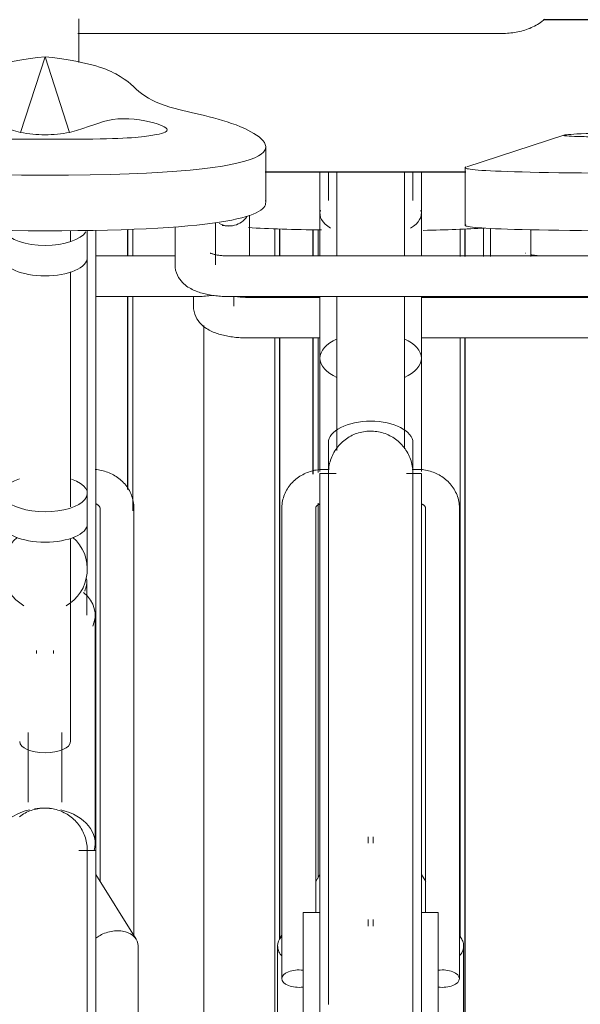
# Model space of a CAD drawing. Extents: x 50445 to 145605, y -10968 to 41989.
# Tile 197 of 256: x 95291 to 95622, y -1215 to -633. Entities that reach past the tile are written whole.
import ezdxf

# ---------------------------------------------------------------- set-up
doc = ezdxf.new("R2010")
doc.units = 0
doc.header["$LTSCALE"] = 414.30304
doc.header["$MEASUREMENT"] = 0
doc.linetypes.add('gestippeld_2_', pattern=[6.35, 3.175, -3.175])
doc.linetypes.add('hartlijn-fijn', pattern=[6, 4, -1, 0, -1])
for name, color, linetype, lineweight in [('A-EQPM', 6, 'CONTINUOUS', 18), ('S-BEAM', 4, 'CONTINUOUS', 18), ('S-COLS', 6, 'CONTINUOUS', 18), ('S-COLS-HIDN', 5, 'gestippeld_2_', 18)]:
    doc.layers.add(name, color=color, linetype=linetype, lineweight=lineweight)

# ---------------------------------------------------------------- blocks, each defined once
blk = doc.blocks.new('97_KA_gestapelde fietsenstalling 8 fietsen 1600x1900 - Type-V117-plotview doorsnede C C  -  1 op 100')
at = {"layer": 'S-COLS', "lineweight": 25}
for p, q in [((14175, -1424.04), (14175, -1439.97)), ((14265, -1439.87), (14265, -1423.81)), ((14175, -1463.69), (14175, -1577.87)), ((14265, -1843.92), (14265, -1488.08))]:
    blk.add_line(p, q, dxfattribs=at)
at = {"layer": 'S-COLS', "linetype": 'hartlijn-fijn'}
blk.add_line((14220, -1480.86), (14220, -2074), dxfattribs=at)
at = {"layer": 'S-COLS-HIDN'}
for p, q in [((14178, -1439.97), (14178, -1423.9)), ((14262, -1423.66), (14262, -1439.87)), ((14178, -1590.61), (14178, -1463.7)), ((14262, -1488.08), (14262, -2074))]:
    blk.add_line(p, q, dxfattribs=at)
blk = doc.blocks.new('97_KA_gestapelde fietsenstalling 8 fietsen 1600x1900 - Type-V118-plotview doorsnede C C  -  1 op 100')
at = {"layer": 'A-EQPM'}
for p, q in [((14385.41, -1423.22), (14385.41, -1440.02)), ((14213.9, -1463.74), (14213.9, -1469.43)), ((14237.9, -1469.43), (14237.9, -1463.61)), ((14288.73, -1464.27), (14245.9, -1464.27)), ((14480.03, -1464.27), (14348.73, -1464.27)), ((14245.9, -1488.27), (14288.73, -1488.27)), ((14348.73, -1488.27), (14485.07, -1488.27))]:
    blk.add_line(p, q, dxfattribs=at)
at = {"layer": 'A-EQPM', "flags": 128}
for points in [[(14239.37, -1463.78), (14239.91, -1463.86), (14240.47, -1463.94), (14241.05, -1464.01), (14241.64, -1464.07), (14242.24, -1464.12), (14242.85, -1464.17), (14243.47, -1464.2), (14244.09, -1464.23), (14244.72, -1464.25), (14245.36, -1464.26), (14245.9, -1464.27)], [(14213.9, -1469.43), (14214, -1471.09), (14214.28, -1472.71), (14214.72, -1474.24), (14215.3, -1475.64), (14215.97, -1476.9), (14216.71, -1478.04), (14217.49, -1479.04), (14218.3, -1479.93), (14219.11, -1480.72), (14219.93, -1481.42), (14220.75, -1482.05), (14221.57, -1482.61), (14222.39, -1483.13), (14223.21, -1483.59), (14224.03, -1484.02), (14224.85, -1484.42), (14225.67, -1484.78), (14226.5, -1485.12), (14227.34, -1485.43), (14228.18, -1485.72), (14229.03, -1485.99), (14229.89, -1486.25), (14230.76, -1486.48), (14231.63, -1486.7), (14232.52, -1486.9), (14233.41, -1487.09), (14234.31, -1487.26), (14235.22, -1487.42), (14236.14, -1487.57), (14237.07, -1487.7), (14238, -1487.81), (14238.94, -1487.92), (14239.89, -1488.01), (14240.84, -1488.08), (14241.79, -1488.15), (14242.75, -1488.2), (14243.71, -1488.23), (14244.67, -1488.26), (14245.64, -1488.27), (14245.9, -1488.27)]]:
    blk.add_lwpolyline(points, dxfattribs=at)
at = {"layer": 'S-COLS', "lineweight": 25}
for p, q in [((14284.6, -1424.44), (14284.6, -1439.9)), ((14374.6, -1440.01), (14374.6, -1423.7)), ((14284.6, -1488.08), (14284.6, -1568.93)), ((14374.6, -1947.88), (14374.6, -1488.08))]:
    blk.add_line(p, q, dxfattribs=at)
at = {"layer": 'S-COLS-HIDN'}
for p, q in [((14287.6, -1439.9), (14287.6, -1424.48)), ((14371.6, -1423.85), (14371.6, -1440.01)), ((14287.6, -1567.78), (14287.6, -1488.08)), ((14371.6, -1488.08), (14371.6, -1842.59)), ((14287.6, -1807.81), (14287.6, -1586.04))]:
    blk.add_line(p, q, dxfattribs=at)
blk = doc.blocks.new('97_KA_gestapelde fietsenstalling 16 fietsen 1600x2900 - Type-V122-plotview doorsnede C C  -  1 op 100')
at = {"layer": 'A-EQPM'}
for p, q in [((14145.59, -1308.15), (14396.18, -1308.15)), ((14126.18, -1321.87), (14111.71, -1366.65)), ((14140.65, -1366.65), (14126.18, -1321.87)), ((14432.96, -1368.36), (14375.58, -1386.97)), ((14113.08, -1370.74), (14139.28, -1370.74)), ((14256.67, -1408.22), (14256.67, -1375.25)), ((14288.73, -1389.8), (14288.73, -1439.9)), ((14293.73, -1389.8), (14293.73, -1407.04)), ((14298.73, -1389.8), (14298.73, -1439.91)), ((14338.73, -1439.96), (14338.73, -1389.8)), ((14343.73, -1407.04), (14343.73, -1389.8)), ((14348.73, -1439.98), (14348.73, -1389.8)), ((14374.54, -1387.56), (14374.54, -1421.64)), ((14288.73, -1414.66), (14288.73, -1439.9)), ((14348.73, -1439.98), (14348.73, -1414.66)), ((14227.03, -1444.95), (14227.03, -1420.14)), ((14247.08, -1439.85), (14247.08, -1415.54)), ((14141.18, -1431.2), (14141.18, -1424.7)), ((14151.18, -1440.69), (14151.18, -1424.57)), ((14156.18, -1452.27), (14156.18, -1424.5)), ((14156.18, -1791.44), (14156.18, -1424.5)), ((14203.03, -1422.64), (14203.03, -1444.95)), ((14389.53, -1423.49), (14389.53, -1440.03)), ((14413.53, -1440.06), (14413.53, -1424.26)), ((14410.35, -1438.06), (14410.43, -1438.1)), ((14151.18, -1580.25), (14151.18, -1440.69)), ((14203.09, -1439.79), (14156.18, -1439.79)), ((14490.03, -1439.79), (14235.03, -1439.79)), ((14141.18, -1588.13), (14141.18, -1449.26)), ((14156.18, -1463.79), (14215.08, -1463.79)), ((14235.03, -1463.79), (14480.03, -1463.79)), ((14288.73, -1463.61), (14288.73, -1500.29)), ((14298.73, -1463.61), (14298.73, -1554.9)), ((14338.73, -1553.87), (14338.73, -1463.61)), ((14348.73, -1500.29), (14348.73, -1463.61)), ((14288.73, -1500.29), (14288.73, -1567.32)), ((14348.73, -1567.32), (14348.73, -1500.29)), ((14293.73, -1550.29), (14293.73, -1567.49)), ((14343.73, -1567.49), (14343.73, -1550.29)), ((14294.14, -1566.01), (14291.23, -1566.01)), ((14346.23, -1566.01), (14343.31, -1566.01)), ((14298.33, -1568.39), (14288.73, -1568.39)), ((14288.73, -1809.82), (14288.73, -1568.41)), ((14348.73, -1568.39), (14339.91, -1568.39)), ((14348.73, -1568.41), (14348.73, -1809.82)), ((14151.18, -1598.26), (14151.18, -1580.25)), ((14158.68, -1588.87), (14158.68, -1810)), ((14178.68, -1841.94), (14178.68, -1588.87)), ((14266.23, -1588.87), (14266.23, -1867.32)), ((14286.23, -1828.26), (14286.23, -1588.87)), ((14351.23, -1588.87), (14351.23, -1828.46)), ((14371.23, -1867.32), (14371.23, -1588.87)), ((14151.18, -1625.06), (14151.18, -1598.26)), ((14141.18, -1727.1), (14141.18, -1606.83)), ((14150.83, -1652.32), (14150.83, -1632.63)), ((14155.83, -1787.35), (14155.83, -1652.32)), ((14121.18, -1673.24), (14121.18, -1674.99)), ((14131.18, -1674.99), (14131.18, -1673.24)), ((14116.18, -1721.65), (14116.18, -1762.88)), ((14136.18, -1762.88), (14136.18, -1721.65)), ((14317.23, -1783.5), (14317.23, -1787.08)), ((14320.23, -1787.08), (14320.23, -1783.5)), ((14156.18, -1791.42), (14146.13, -1791.42)), ((14156.18, -1791.44), (14156.18, -2159.6)), ((14343.73, -1791.68), (14343.73, -1791.42)), ((14180.04, -1843.87), (14156.18, -1805.76)), ((14288.73, -1805.76), (14286.23, -1809.76)), ((14288.73, -2091), (14288.73, -1809.82)), ((14351.3, -1809.87), (14348.73, -1805.76)), ((14348.73, -1809.82), (14348.73, -1948.23)), ((14288.73, -1828.19), (14278.73, -1828.19)), ((14278.73, -1863.84), (14278.73, -1828.19)), ((14358.73, -1828.19), (14348.73, -1828.19)), ((14358.73, -1828.19), (14358.73, -1863.84)), ((14317.23, -1832.4), (14317.23, -1836.27)), ((14320.23, -1836.27), (14320.23, -1832.4)), ((14266.26, -1841.64), (14264.87, -1843.87)), ((14372.59, -1843.87), (14371.23, -1841.69)), ((14181.18, -2089.65), (14181.18, -1847.82)), ((14263.73, -1847.82), (14263.73, -2020.5)), ((14373.73, -1947.88), (14373.73, -1847.82)), ((14278.73, -1918.13), (14278.73, -1863.84)), ((14358.73, -1863.84), (14358.73, -1918.13))]:
    blk.add_line(p, q, dxfattribs=at)
at = {"layer": 'A-EQPM', "flags": 128}
for points in [[(14421.69, -1299.62), (14420.87, -1300.35), (14420.03, -1301.02), (14419.18, -1301.66), (14418.31, -1302.25), (14417.42, -1302.81), (14416.52, -1303.33), (14415.61, -1303.82), (14414.68, -1304.28), (14413.74, -1304.71), (14412.79, -1305.11), (14411.82, -1305.48), (14410.85, -1305.83), (14409.87, -1306.15), (14408.88, -1306.44), (14407.87, -1306.71), (14406.87, -1306.96), (14405.85, -1307.18), (14404.82, -1307.38), (14403.79, -1307.56), (14402.76, -1307.71), (14401.72, -1307.84), (14400.67, -1307.94), (14399.62, -1308.03), (14398.57, -1308.09), (14397.52, -1308.13), (14396.46, -1308.15), (14396.18, -1308.15)], [(14146.18, -1325.34), (14146.18, -1324.19), (14146.18, -1323.03), (14146.18, -1321.87), (14146.18, -1320.71), (14146.18, -1319.55), (14146.18, -1318.4), (14146.18, -1317.25), (14146.18, -1316.11), (14146.18, -1314.98), (14146.18, -1313.86), (14146.18, -1312.75), (14146.18, -1311.66), (14146.18, -1310.58), (14146.18, -1309.53), (14146.18, -1308.49), (14146.18, -1307.47), (14146.18, -1306.48), (14146.18, -1305.51), (14146.18, -1304.56), (14146.18, -1303.65), (14146.18, -1302.76), (14146.18, -1301.91), (14146.18, -1301.08), (14146.18, -1300.29), (14146.18, -1299.54)], [(14223.82, -1438.04), (14223.85, -1438.06), (14223.93, -1438.1), (14224.06, -1438.16), (14224.23, -1438.23), (14224.45, -1438.32), (14224.71, -1438.41), (14225.01, -1438.51), (14225.34, -1438.61), (14225.71, -1438.72), (14226.11, -1438.82), (14226.54, -1438.92), (14226.99, -1439.03), (14227.47, -1439.12), (14227.98, -1439.22), (14228.5, -1439.3), (14229.04, -1439.38), (14229.6, -1439.46), (14230.18, -1439.53), (14230.77, -1439.59), (14231.37, -1439.64), (14231.98, -1439.69), (14232.6, -1439.72), (14233.23, -1439.75), (14233.86, -1439.77), (14234.49, -1439.79), (14235.03, -1439.79)], [(14413.49, -1439.03), (14413.97, -1439.12), (14414.48, -1439.22), (14415, -1439.3), (14415.54, -1439.38), (14416.1, -1439.46), (14416.68, -1439.53), (14417.27, -1439.59), (14417.87, -1439.64), (14418.48, -1439.69), (14419.1, -1439.72), (14419.73, -1439.75), (14420.36, -1439.77), (14420.99, -1439.79), (14421.53, -1439.79)], [(14203.03, -1444.95), (14203.13, -1446.62), (14203.41, -1448.23), (14203.86, -1449.76), (14204.43, -1451.16), (14205.11, -1452.43), (14205.85, -1453.56), (14206.63, -1454.56), (14207.43, -1455.45), (14208.24, -1456.24), (14209.06, -1456.94), (14209.88, -1457.57), (14210.7, -1458.14), (14211.52, -1458.65), (14212.34, -1459.12), (14213.16, -1459.54), (14213.98, -1459.94), (14214.81, -1460.3), (14215.64, -1460.64), (14216.47, -1460.95), (14217.31, -1461.24), (14218.16, -1461.51), (14219.02, -1461.77), (14219.89, -1462), (14220.77, -1462.22), (14221.65, -1462.42), (14222.54, -1462.61), (14223.45, -1462.79), (14224.36, -1462.94), (14225.28, -1463.09), (14226.2, -1463.22), (14227.14, -1463.34), (14228.08, -1463.44), (14229.02, -1463.53), (14229.97, -1463.61), (14230.93, -1463.67), (14231.88, -1463.72), (14232.84, -1463.75), (14233.81, -1463.78), (14234.77, -1463.79), (14235.03, -1463.79)], [(14224.83, -1463.09), (14223.91, -1463.22), (14222.97, -1463.34), (14222.03, -1463.44), (14221.09, -1463.53), (14220.14, -1463.61), (14219.18, -1463.67), (14218.23, -1463.72), (14217.26, -1463.75), (14216.3, -1463.78), (14215.34, -1463.79), (14215.08, -1463.79)], [(14419.34, -1463.75), (14420.31, -1463.78), (14421.27, -1463.79), (14421.53, -1463.79)], [(14293.73, -1568.39), (14293.75, -1567.39), (14293.81, -1566.39), (14293.91, -1565.39), (14294.05, -1564.4), (14294.23, -1563.42), (14294.45, -1562.44), (14294.7, -1561.48), (14295, -1560.52), (14295.33, -1559.58), (14295.7, -1558.65), (14296.11, -1557.74), (14296.56, -1556.84), (14297.03, -1555.96), (14297.55, -1555.11), (14298.1, -1554.27), (14298.68, -1553.46), (14299.29, -1552.67), (14299.94, -1551.9), (14300.61, -1551.16), (14301.31, -1550.45), (14302.04, -1549.77), (14302.8, -1549.12), (14303.58, -1548.5), (14304.39, -1547.91), (14305.22, -1547.35), (14306.07, -1546.83), (14306.95, -1546.34), (14307.84, -1545.88), (14308.75, -1545.47), (14309.67, -1545.09), (14310.61, -1544.74), (14311.56, -1544.44), (14312.53, -1544.17), (14313.5, -1543.94), (14314.48, -1543.75), (14315.47, -1543.6), (14316.46, -1543.49), (14317.46, -1543.42), (14318.46, -1543.39), (14319.46, -1543.4), (14320.46, -1543.45), (14321.46, -1543.54), (14322.45, -1543.66), (14323.43, -1543.83), (14324.41, -1544.04), (14325.38, -1544.29), (14326.34, -1544.57), (14327.28, -1544.9), (14328.22, -1545.26), (14329.13, -1545.65), (14330.03, -1546.09), (14330.92, -1546.56), (14331.78, -1547.06), (14332.62, -1547.6), (14333.44, -1548.17), (14334.24, -1548.78), (14335.01, -1549.41), (14335.76, -1550.08), (14336.48, -1550.78), (14337.17, -1551.5), (14337.83, -1552.25), (14338.46, -1553.03), (14339.05, -1553.83), (14339.62, -1554.65), (14340.15, -1555.5), (14340.65, -1556.37), (14341.11, -1557.25), (14341.54, -1558.16), (14341.93, -1559.08), (14342.29, -1560.01), (14342.6, -1560.96), (14342.88, -1561.92), (14343.12, -1562.89), (14343.32, -1563.87), (14343.48, -1564.86), (14343.6, -1565.85), (14343.68, -1566.85), (14343.72, -1567.85), (14343.73, -1568.39)], [(14178.68, -1588.87), (14178.66, -1587.88), (14178.59, -1586.91), (14178.47, -1585.93), (14178.32, -1584.97), (14178.11, -1584.01), (14177.87, -1583.06), (14177.58, -1582.13), (14177.25, -1581.21), (14176.87, -1580.32), (14176.46, -1579.43), (14176.02, -1578.57), (14175.53, -1577.74), (14175.01, -1576.92), (14174.46, -1576.13), (14173.88, -1575.37), (14173.26, -1574.63), (14172.62, -1573.92), (14171.95, -1573.24), (14171.25, -1572.58), (14170.53, -1571.96), (14169.78, -1571.36), (14169.02, -1570.8), (14168.23, -1570.26), (14167.43, -1569.76), (14166.61, -1569.29), (14165.77, -1568.84), (14164.91, -1568.43), (14164.05, -1568.06), (14163.17, -1567.71), (14162.28, -1567.39), (14161.38, -1567.11), (14160.47, -1566.86), (14159.55, -1566.64), (14158.62, -1566.46), (14157.69, -1566.3), (14156.76, -1566.18), (14155.82, -1566.09)], [(14291.23, -1566.01), (14290.29, -1566.02), (14289.35, -1566.07), (14288.41, -1566.15), (14287.47, -1566.27), (14286.54, -1566.41), (14285.61, -1566.59), (14284.69, -1566.8), (14283.78, -1567.04), (14282.88, -1567.31), (14281.98, -1567.62), (14281.1, -1567.96), (14280.23, -1568.33), (14279.37, -1568.73), (14278.53, -1569.16), (14277.7, -1569.63), (14276.89, -1570.12), (14276.1, -1570.65), (14275.33, -1571.21), (14274.58, -1571.79), (14273.85, -1572.41), (14273.15, -1573.06), (14272.47, -1573.73), (14271.82, -1574.43), (14271.2, -1575.17), (14270.6, -1575.92), (14270.04, -1576.71), (14269.52, -1577.51), (14269.02, -1578.35), (14268.56, -1579.2), (14268.14, -1580.08), (14267.76, -1580.97), (14267.42, -1581.88), (14267.12, -1582.81), (14266.86, -1583.75), (14266.65, -1584.71), (14266.47, -1585.67), (14266.35, -1586.64), (14266.27, -1587.62), (14266.23, -1588.6), (14266.23, -1588.87)], [(14371.23, -1588.87), (14371.21, -1587.88), (14371.14, -1586.91), (14371.03, -1585.93), (14370.87, -1584.97), (14370.66, -1584.01), (14370.42, -1583.06), (14370.13, -1582.13), (14369.8, -1581.21), (14369.42, -1580.32), (14369.01, -1579.43), (14368.57, -1578.57), (14368.08, -1577.74), (14367.56, -1576.92), (14367.01, -1576.13), (14366.43, -1575.37), (14365.81, -1574.63), (14365.17, -1573.92), (14364.5, -1573.24), (14363.8, -1572.58), (14363.08, -1571.96), (14362.33, -1571.36), (14361.57, -1570.8), (14360.78, -1570.26), (14359.98, -1569.76), (14359.16, -1569.29), (14358.32, -1568.84), (14357.46, -1568.43), (14356.6, -1568.06), (14355.72, -1567.71), (14354.83, -1567.39), (14353.93, -1567.11), (14353.02, -1566.86), (14352.1, -1566.64), (14351.17, -1566.46), (14350.24, -1566.3), (14349.31, -1566.18), (14348.37, -1566.09), (14347.43, -1566.03), (14346.48, -1566.01), (14346.23, -1566.01)], [(14151.18, -1568.94), (14151.18, -1568.45), (14151.18, -1568.39)], [(14293.73, -1575.75), (14293.73, -1573.32), (14293.73, -1571.38), (14293.73, -1569.92), (14293.73, -1568.94), (14293.73, -1568.45), (14293.73, -1568.39)], [(14293.73, -1568.39), (14293.73, -1568.63), (14293.73, -1569.36), (14293.73, -1570.58), (14293.73, -1572.28), (14293.73, -1574.46), (14293.73, -1577.12), (14293.73, -1580.26), (14293.73, -1583.86), (14293.73, -1587.93), (14293.73, -1592.45), (14293.73, -1597.42), (14293.73, -1602.83), (14293.73, -1608.68), (14293.73, -1614.94), (14293.73, -1621.63), (14293.73, -1628.71), (14293.73, -1636.18), (14293.73, -1644.04), (14293.73, -1652.26), (14293.73, -1660.83), (14293.73, -1669.75), (14293.73, -1678.99), (14293.73, -1688.54), (14293.73, -1698.38), (14293.73, -1708.51), (14293.73, -1718.89), (14293.73, -1729.53), (14293.73, -1740.39), (14293.73, -1751.47), (14293.73, -1762.74), (14293.73, -1774.19), (14293.73, -1785.8), (14293.73, -1797.55), (14293.73, -1809.42), (14293.73, -1809.82)], [(14343.73, -1809.82), (14343.73, -1797.95), (14343.73, -1786.2), (14343.73, -1774.59), (14343.73, -1763.13), (14343.73, -1751.85), (14343.73, -1740.77), (14343.73, -1729.89), (14343.73, -1719.25), (14343.73, -1708.85), (14343.73, -1698.72), (14343.73, -1688.86), (14343.73, -1679.3), (14343.73, -1670.05), (14343.73, -1661.13), (14343.73, -1652.54), (14343.73, -1644.31), (14343.73, -1636.44), (14343.73, -1628.96), (14343.73, -1621.86), (14343.73, -1615.16), (14343.73, -1608.88), (14343.73, -1603.02), (14343.73, -1597.6), (14343.73, -1592.61), (14343.73, -1588.07), (14343.73, -1583.99), (14343.73, -1580.37), (14343.73, -1577.22), (14343.73, -1574.55), (14343.73, -1572.35), (14343.73, -1570.63), (14343.73, -1569.39), (14343.73, -1568.65), (14343.73, -1568.39)], [(14343.73, -1568.39), (14343.73, -1568.63), (14343.73, -1569.36), (14343.73, -1570.58), (14343.73, -1572.28), (14343.73, -1574.46)], [(14156.11, -1586.42), (14156.33, -1586.51), (14156.53, -1586.59), (14156.73, -1586.68), (14156.91, -1586.78), (14157.09, -1586.88), (14157.26, -1586.98), (14157.41, -1587.09), (14157.56, -1587.19), (14157.7, -1587.3), (14157.82, -1587.4), (14157.94, -1587.51), (14158.04, -1587.61), (14158.14, -1587.72), (14158.22, -1587.82), (14158.3, -1587.91), (14158.36, -1588.01), (14158.42, -1588.1), (14158.47, -1588.18), (14158.52, -1588.26), (14158.55, -1588.34), (14158.58, -1588.41), (14158.61, -1588.48), (14158.63, -1588.54), (14158.65, -1588.6), (14158.66, -1588.65), (14158.67, -1588.71), (14158.67, -1588.76), (14158.68, -1588.8), (14158.68, -1588.85), (14158.68, -1588.87)], [(14286.23, -1588.87), (14286.23, -1588.82), (14286.23, -1588.77), (14286.24, -1588.72), (14286.25, -1588.67), (14286.26, -1588.61), (14286.28, -1588.55), (14286.3, -1588.49), (14286.32, -1588.43), (14286.35, -1588.36), (14286.38, -1588.28), (14286.42, -1588.2), (14286.47, -1588.12), (14286.53, -1588.03), (14286.59, -1587.94), (14286.67, -1587.84), (14286.75, -1587.74), (14286.84, -1587.64), (14286.94, -1587.54), (14287.06, -1587.43), (14287.18, -1587.33), (14287.31, -1587.22), (14287.45, -1587.11), (14287.61, -1587.01), (14287.77, -1586.91), (14287.95, -1586.81), (14288.13, -1586.71), (14288.33, -1586.62), (14288.53, -1586.53), (14288.74, -1586.45)], [(14348.88, -1586.51), (14349.08, -1586.59), (14349.28, -1586.68), (14349.46, -1586.78), (14349.64, -1586.88), (14349.81, -1586.98), (14349.97, -1587.09), (14350.11, -1587.19), (14350.25, -1587.3), (14350.37, -1587.4), (14350.49, -1587.51), (14350.59, -1587.61), (14350.69, -1587.72), (14350.77, -1587.82), (14350.85, -1587.91), (14350.92, -1588.01), (14350.97, -1588.1), (14351.02, -1588.18), (14351.07, -1588.26), (14351.1, -1588.34), (14351.13, -1588.41), (14351.16, -1588.48), (14351.18, -1588.54), (14351.2, -1588.6), (14351.21, -1588.65), (14351.22, -1588.71), (14351.22, -1588.76), (14351.23, -1588.8), (14351.23, -1588.85), (14351.23, -1588.87)], [(14111.03, -1771.53), (14111.84, -1770.94), (14112.67, -1770.38), (14113.52, -1769.86), (14114.4, -1769.37), (14115.29, -1768.91), (14116.2, -1768.5), (14117.12, -1768.12), (14118.06, -1767.77), (14119.01, -1767.47), (14119.98, -1767.2), (14120.95, -1766.97), (14121.93, -1766.78), (14122.92, -1766.63), (14123.91, -1766.52), (14124.91, -1766.45), (14125.91, -1766.42), (14126.91, -1766.43), (14127.91, -1766.48), (14128.9, -1766.57), (14129.9, -1766.69), (14130.88, -1766.86), (14131.86, -1767.07), (14132.83, -1767.32), (14133.79, -1767.6), (14134.73, -1767.93), (14135.67, -1768.29), (14136.58, -1768.68), (14137.48, -1769.12), (14138.37, -1769.59), (14139.23, -1770.09), (14140.07, -1770.63), (14140.89, -1771.2), (14141.69, -1771.81), (14142.46, -1772.44), (14143.21, -1773.11), (14143.92, -1773.81), (14144.61, -1774.53), (14145.27, -1775.28), (14145.9, -1776.06), (14146.5, -1776.86), (14147.07, -1777.68), (14147.6, -1778.53), (14148.1, -1779.4), (14148.56, -1780.28), (14148.99, -1781.19), (14149.38, -1782.11), (14149.74, -1783.04), (14150.05, -1783.99), (14150.33, -1784.95), (14150.57, -1785.92), (14150.77, -1786.9), (14150.93, -1787.89), (14151.05, -1788.88), (14151.13, -1789.88), (14151.17, -1790.88), (14151.18, -1791.42)], [(14151.18, -1888.33), (14151.18, -1879.58), (14151.18, -1871.18), (14151.18, -1863.14), (14151.18, -1855.47), (14151.18, -1848.19), (14151.18, -1841.3), (14151.18, -1834.83), (14151.18, -1828.77), (14151.18, -1823.13), (14151.18, -1817.94), (14151.18, -1813.19), (14151.18, -1808.89), (14151.18, -1805.05), (14151.18, -1801.68), (14151.18, -1798.78), (14151.18, -1796.35), (14151.18, -1794.41), (14151.18, -1792.95), (14151.18, -1791.97), (14151.18, -1791.48), (14151.18, -1791.42)], [(14151.18, -1791.42), (14151.18, -1791.66), (14151.18, -1792.39), (14151.18, -1793.61), (14151.18, -1795.31), (14151.18, -1797.49)], [(14293.73, -1809.82), (14293.73, -1821.79), (14293.73, -1833.85), (14293.73, -1845.97), (14293.73, -1858.13), (14293.73, -1870.32), (14293.73, -1882.51)], [(14343.73, -1947.88), (14343.73, -1936.97), (14343.73, -1925), (14343.73, -1912.95), (14343.73, -1900.83), (14343.73, -1888.67), (14343.73, -1876.48), (14343.73, -1864.29), (14343.73, -1852.12), (14343.73, -1839.97), (14343.73, -1827.88), (14343.73, -1815.87), (14343.73, -1809.82)]]:
    blk.add_lwpolyline(points, dxfattribs=at)
at = {"layer": 'A-EQPM'}
for start, end in [(131.19839, 240), (300, 48.80161)]:
    blk.add_arc((14126.18, -1625.06), 25, start, end, dxfattribs=at)
for centre, major_axis, ratio, start_param, end_param in [((14318.73, -1414.66), (30, 0), 0.469626, 3.001013, 3.804386), ((14318.73, -1414.66), (30, 0), 0.469626, 5.620392, 6.423765), ((14235.08, -1410.75), (12, 0), 0.939693, 4.18879, 5.759587), ((14126.18, -1422.68), (25, 0), 0.434214, 3.403392, 4.712389), ((14126.18, -1422.68), (25, 0), 0.434214, 4.712389, 6.021386), ((14126.18, -1440.69), (25, 0), 0.434214, 3.141593, 4.712389), ((14126.18, -1440.69), (-25, 0), 0.434214, 1.570796, 3.141593), ((14318.73, -1500.29), (30, 0), 0.510101, 2.295549, 3.984826), ((14318.73, -1500.29), (30, 0), 0.510101, 5.439952, 7.129229), ((14318.73, -1550.29), (25, 0), 0.510101, 1.570796, 3.141593), ((14318.73, -1550.29), (25, 0), 0.510101, 0, 1.570796), ((14126.18, -1580.25), (25, 0), 0.434214, 2.218676, 4.712389), ((14126.18, -1580.25), (25, 0), 0.434214, 4.712389, 7.173158), ((14126.18, -1598.26), (25, 0), 0.434214, 3.141593, 4.712389), ((14126.18, -1598.26), (25, 0), 0.434214, 4.712389, 6.283185), ((14126.18, -1632.63), (24.65, 0), 0.707107, 5.969026, 6.389584), ((14126.18, -1652.32), (29.65, 0), 0.707107, 5.969026, 6.975344), ((14126.18, -1727.1), (15, 0), 0.442871, 3.141593, 4.712389), ((14126.18, -1727.1), (15, 0), 0.442871, 4.712389, 6.283185), ((14126.18, -1787.35), (29.65, 0), 0.707107, 1.88426, 3.346959), ((14126.18, -1787.35), (29.65, 0), 0.707107, 1.570796, 1.784218), ((14126.18, -1787.35), (29.65, 0), 0.707107, 1.480164, 1.570796), ((14126.18, -1787.35), (29.65, 0), 0.707107, 6.084963, 7.531404), ((14276.23, -1867.32), (10, 0), 0.515038, 1.317918, 3.141593), ((14361.23, -1867.32), (10, 0), 0.515038, 0, 1.823675), ((14276.23, -1867.32), (10, 0), 0.515038, 3.141593, 4.965268), ((14361.23, -1867.32), (10, 0), 0.515038, 4.45951, 6.283185)]:
    blk.add_ellipse(centre, major_axis=major_axis, ratio=ratio, start_param=start_param, end_param=end_param, dxfattribs=at)
for points, knots in [([(14126.18, -1321.87), (14101.46, -1324.86), (14079.65, -1332.37), (14069.58, -1345.28), (14048.19, -1354.25), (13997.46, -1361.83), (13973.26, -1391.94), (14126.18, -1391.94)], [0, 0, 0, 0, 0.0939544, 0.1989454, 0.3222089, 0.5012721, 0.7724372, 0.7724372, 0.7724372, 0.7724372]), ([(14126.18, -1391.94), (13973.26, -1391.94), (13997.46, -1361.83), (14048.19, -1354.25), (14069.58, -1345.28), (14079.65, -1332.37), (14101.46, -1324.86), (14126.18, -1321.87)], [-0.7724372, -0.7724372, -0.7724372, -0.7724372, -0.5012721, -0.3222089, -0.1989454, -0.0939544, 0, 0, 0, 0]), ([(14126.18, -1391.94), (14279.1, -1391.94), (14254.9, -1361.83), (14204.16, -1354.25), (14182.78, -1345.28), (14172.71, -1332.37), (14150.9, -1324.86), (14126.18, -1321.87)], [0, 0, 0, 0, 0.2711651, 0.4502283, 0.5734918, 0.6784828, 0.7724372, 0.7724372, 0.7724372, 0.7724372]), ([(14126.18, -1321.87), (14150.9, -1324.86), (14172.71, -1332.37), (14182.78, -1345.28), (14204.16, -1354.25), (14254.9, -1361.83), (14279.1, -1391.94), (14126.18, -1391.94)], [-0.7724372, -0.7724372, -0.7724372, -0.7724372, -0.6784828, -0.5734918, -0.4502283, -0.2711651, 0, 0, 0, 0]), ([(14111.71, -1366.65), (14099.92, -1363.6), (14087.06, -1356.46), (14060.22, -1360.47), (14050.64, -1365.79), (14062.42, -1368.84), (14082.6, -1370.74), (14113.08, -1370.74)], [0, 0, 0, 0, 0.0854061, 0.1773603, 0.2542553, 0.3207509, 0.3957861, 0.3957861, 0.3957861, 0.3957861]), ([(14139.28, -1370.74), (14169.76, -1370.74), (14189.94, -1368.84), (14201.72, -1365.79), (14192.14, -1360.47), (14165.3, -1356.46), (14152.44, -1363.6), (14140.65, -1366.65)], [0, 0, 0, 0, 0.0750352, 0.1415308, 0.2184258, 0.31038, 0.3957861, 0.3957861, 0.3957861, 0.3957861]), ([(14490.57, -1368.73), (14478.77, -1368.11), (14465.91, -1366.67), (14439.08, -1367.48), (14429.49, -1368.56), (14441.27, -1369.17), (14461.45, -1369.56), (14491.93, -1369.56)], [0, 0, 0, 0, 0.0854061, 0.1773603, 0.2542553, 0.3207509, 0.3957861, 0.3957861, 0.3957861, 0.3957861]), ([(14181.18, -1847.82), (14181.18, -1845.94), (14179.78, -1842.38), (14174.99, -1839.63), (14170.11, -1838.88), (14166.18, -1839.08), (14162.25, -1840.02), (14158.83, -1841.53), (14156.91, -1842.81), (14156.13, -1843.44)], [0, 0, 0, 0, 0.1666667, 0.3333333, 0.4166667, 0.5, 0.5833333, 0.6666667, 0.7337282, 0.7337282, 0.7337282, 0.7337282]), ([(14266.26, -1854.18), (14266.08, -1853.96), (14265.21, -1852.84), (14264.08, -1850.7), (14263.73, -1848.77), (14263.73, -1847.82)], [0.8125751, 0.8125751, 0.8125751, 0.8125751, 0.8333333, 0.9166667, 1, 1, 1, 1])]:
    blk.add_open_spline(points, degree=3, knots=knots, dxfattribs=at)
for points in [[(14126.18, -1368.07), (14121.3, -1368.07), (14116.48, -1367.6), (14111.71, -1366.65)], [(14140.65, -1366.65), (14135.88, -1367.6), (14131.06, -1368.07), (14126.18, -1368.07)], [(14375.11, -1387.12), (14370.52, -1388.93), (14392.1, -1390.93), (14505.03, -1390.93)], [(14505.03, -1390.93), (14392.1, -1390.93), (14370.52, -1388.93), (14375.11, -1387.12)], [(14126.18, -1424.9), (14017.35, -1424.9), (13993.36, -1415.71), (13995.86, -1407.04)], [(14256.5, -1407.04), (14259, -1415.71), (14235.01, -1424.9), (14126.18, -1424.9)], [(14505.03, -1425.01), (14392.1, -1425.01), (14370.52, -1423.01), (14375.11, -1421.2)], [(14230.94, -1421.73), (14232.1, -1421.84), (14233.34, -1421.95), (14234.67, -1422.05)], [(14246.55, -1422.99), (14258.06, -1423.74), (14273.5, -1424.11), (14289.68, -1424.4)], [(14349.84, -1424.62), (14363.63, -1424.35), (14375.63, -1423.89), (14386.04, -1423.29)], [(14263.73, -1847.82), (14263.73, -1845.94), (14264.43, -1844.16), (14265.74, -1842.72)], [(14371.72, -1842.72), (14372.38, -1843.44), (14373.39, -1845.05), (14373.73, -1846.88), (14373.73, -1847.82)], [(14373.73, -1847.82), (14373.73, -1849.71), (14373.03, -1851.69), (14371.72, -1853.51)]]:
    blk.add_open_spline(points, degree=3, dxfattribs=at)
at = {"layer": 'S-BEAM', "lineweight": 25}
for p, q in [((14466.09, -1300), (14421.03, -1300)), ((14256.28, -1390), (14374.93, -1390))]:
    blk.add_line(p, q, dxfattribs=at)

msp = doc.modelspace()

# ---------------------------------------------------------------- block references
at = {"layer": 'A-EQPM'}
for name in ['97_KA_gestapelde fietsenstalling 16 fietsen 1600x2900 - Type-V122-plotview doorsnede C C  -  1 op 100', '97_KA_gestapelde fietsenstalling 8 fietsen 1600x1900 - Type-V117-plotview doorsnede C C  -  1 op 100', '97_KA_gestapelde fietsenstalling 8 fietsen 1600x1900 - Type-V118-plotview doorsnede C C  -  1 op 100']:
    msp.add_blockref(name, (81179.52, 667.18), dxfattribs=at)

doc.saveas('drawing.dxf')
